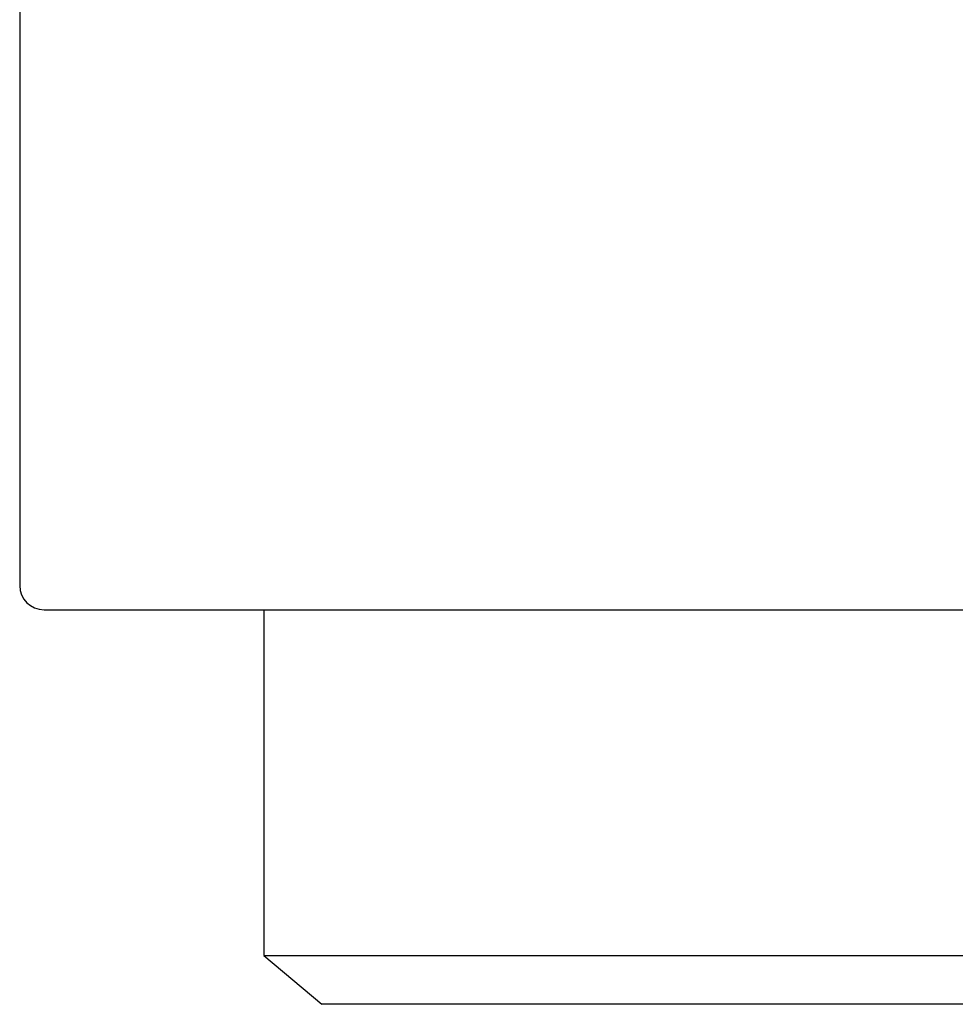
# Model space of a CAD drawing. Header units: millimetres. Extents: x 8 to 740, y 12 to 985.
# Tile 50 of 64: x 596.47 to 604.14, y 564.24 to 572.32. Entities that reach past the tile are written whole.
import ezdxf

# ---------------------------------------------------------------- set-up
doc = ezdxf.new("R2010")
doc.units = ezdxf.units.MM

msp = doc.modelspace()

# ---------------------------------------------------------------- linework, layer by layer
at = {"color": 7, "linetype": 'Continuous', "lineweight": 30}
for p, q in [((596.472, 572.4774), (596.472, 567.6774)), ((598.472, 567.4774), (598.472, 564.6434)), ((598.472, 564.6434), (598.9487, 564.2434)), ((598.472, 564.6434), (610.972, 564.6434)), ((610.972, 564.2434), (598.9487, 564.2434))]:
    msp.add_line(p, q, dxfattribs=at)
msp.add_arc((596.672, 567.6774), 0.2, 180, 270, dxfattribs=at)
msp.add_open_spline([(596.672, 567.4774), (596.6731, 567.4774), (596.6753, 567.4774), (596.6936, 567.4774), (596.7228, 567.4774), (596.761, 567.4774), (596.8052, 567.4774), (596.853, 567.4774), (596.9091, 567.4774), (596.9715, 567.4774), (597.0397, 567.4774), (597.1117, 567.4774), (597.1899, 567.4774), (597.2744, 567.4774), (597.3651, 567.4774), (597.4622, 567.4774), (597.5655, 567.4774), (597.6878, 567.4774), (597.8318, 567.4774), (598.0002, 567.4774), (598.1792, 567.4774), (598.3688, 567.4774), (598.5691, 567.4774), (598.78, 567.4774), (599.0153, 567.4774), (599.277, 567.4774), (599.5669, 567.4774), (599.8701, 567.4774), (600.1864, 567.4774), (600.516, 567.4774), (600.842, 567.4774), (601.1617, 567.4774), (601.4727, 567.4774), (601.7916, 567.4774), (602.1184, 567.4774), (602.4531, 567.4774), (602.7956, 567.4774), (603.1409, 567.4774), (603.4879, 567.4774), (603.8356, 567.4774), (604.1887, 567.4774), (604.4901, 567.4774), (604.7374, 567.4774), (604.9286, 567.4774), (605.1213, 567.4774), (605.3155, 567.4774), (605.5111, 567.4774), (605.7769, 567.4774), (606.1146, 567.4774), (606.5258, 567.4774), (606.9408, 567.4774), (607.3296, 567.4774), (607.6912, 567.4774), (608.025, 567.4774), (608.3546, 567.4774), (608.7246, 567.4774), (609.1349, 567.4774), (609.5922, 567.4774), (610.0509, 567.4774), (610.511, 567.4774), (610.8182, 567.4774), (610.972, 567.4774)], degree=3, knots=[0, 0, 0, 0, 0.018289, 0.036547, 0.05479, 0.073032, 0.087375, 0.101734, 0.116117, 0.131336, 0.144922, 0.158495, 0.172059, 0.185622, 0.19919, 0.212768, 0.226363, 0.239981, 0.258391, 0.276765, 0.295117, 0.313463, 0.331819, 0.3502, 0.368622, 0.390555, 0.412438, 0.434299, 0.456162, 0.478054, 0.5, 0.518803, 0.537568, 0.55631, 0.575046, 0.593792, 0.612564, 0.63138, 0.649422, 0.667428, 0.685414, 0.703394, 0.712814, 0.722239, 0.73167, 0.741109, 0.750559, 0.760021, 0.779414, 0.798769, 0.818105, 0.837439, 0.852642, 0.867864, 0.883114, 0.897513, 0.918015, 0.938493, 0.958968, 0.979464, 1, 1, 1, 1], dxfattribs=at)

doc.saveas('drawing.dxf')
